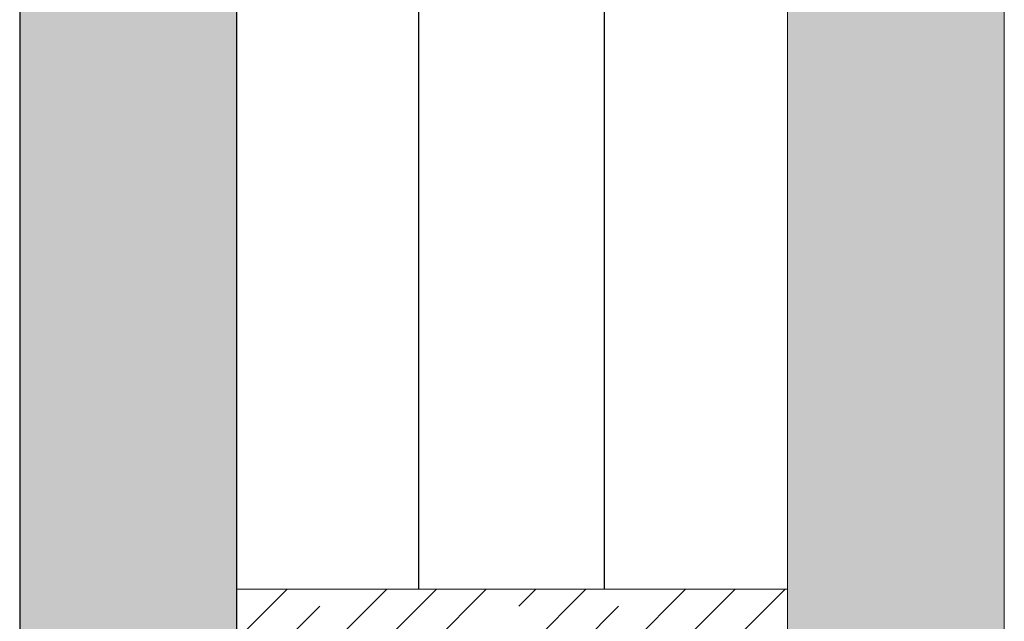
# Model space of a CAD drawing. Header units: millimetres. Extents: x -1722610 to 3896328, y -6858570 to -1329430.
# Tile 22 of 50: x 3103846 to 3105078, y -3469324 to -3468572. Entities that reach past the tile are written whole.
import ezdxf

# ---------------------------------------------------------------- set-up
doc = ezdxf.new("R2010")
doc.units = ezdxf.units.MM
doc.layers.get('0').update_dxf_attribs({"lineweight": 5})
doc.layers.add('.', color=7, linetype='Continuous', lineweight=15)

msp = doc.modelspace()

# ---------------------------------------------------------------- hatches: boundary and pattern name
at = {"layer": '.'}
h = msp.add_hatch(dxfattribs=at)
h.set_pattern_fill('AR-CONC', color=256, scale=1.35587)
h.set_pattern_definition([(50, (3022017.65, -3432713.51), (247.0187, -21.61133), [25.8293, -284.1225]), (355, (3022017.65, -3432713.51), (-47.7855, 259.0482), [20.66346, -227.2988]), (100.45144, (3022038.23, -3432715.31), (199.2332, 237.4369), [21.95155, -241.4672]), (46.1842, (3022017.65, -3432644.63), (367.5479, -57.0039), [38.744, -426.1838]), (96.63556, (3022048.28, -3432649.4), (321.8891, 335.4776), [32.9273, -362.2011]), (351.18415, (3022017.65, -3432644.63), (321.8891, 335.4776), [30.9951, -340.9467]), (21, (3022052.09, -3432661.85), (205.5694, -138.6583), [25.8293, -284.1225]), (326, (3022052.1, -3432661.85), (83.7955, 249.7349), [20.66346, -227.298]), (71.45144, (3022069.22, -3432673.4), (289.3649, 111.0766), [21.95155, -241.4668]), (37.5, (3022017.65, -3432713.51), (4.18774, 114.64563), [0, -224.5429, 0, -230.74194, 0, -228.159]), (7.5, (3022017.65, -3432713.51), (90.59877, 135.83182), [0, -131.55734, 0, -219.37704, 0, -86.95871]), (327.5, (3021940.85, -3432713.51), (183.8432, -7.76743), [0, -86.09774, 0, -268.62494, 0, -356.44463]), (317.5, (3021906.41, -3432713.51), (200.8439, 34.475), [0, -111.92706, 0, -178.3945, 0, -253.12735])])
h.paths.add_polyline_path([(3105078.2034, -3464838.0274), (3104807.0294, -3464838.0274), (3104807.0294, -3472896.5169), (3105078.2034, -3472896.5169)])
h.paths.add_polyline_path([(3104117.2125, -3464838.0274), (3103846.0386, -3464838.0274), (3103846.0386, -3472896.5169), (3104117.2125, -3472896.5169)])
at = {"lineweight": 25}
h = msp.add_hatch(dxfattribs=at)
h.set_pattern_fill('JIS_STN_1E', color=256, scale=88.131542)
h.set_pattern_definition([(45, (3031682.94, -3419388.69), (-62.31841, 62.31841), []), (45, (3031745.07, -3419388.69), (-62.31841, 62.31841), [88.13154, -44.06577])])
h.paths.add_polyline_path([(3104807.0294, -3469284.3119), (3104117.2125, -3469284.3119), (3104117.2125, -3470674.0544), (3104807.0294, -3470674.0544)])

# ---------------------------------------------------------------- linework, layer by layer
for points in [[(3104344.9492, -3462776.6722), (3104344.9492, -3469284.3119)], [(3104117.2125, -3463679.8424), (3104117.2125, -3472896.5169)], [(3104577.3762, -3463695.8605), (3104577.3762, -3469284.3119)], [(3103846.0386, -3464838.0274), (3103846.0386, -3472896.5169)]]:
    msp.add_lwpolyline(points, dxfattribs=at)
for points in [[(3104807.0294, -3463679.8424), (3104807.0294, -3472896.5169)], [(3105078.2034, -3464838.0274), (3105078.2034, -3472896.5169)], [(3104807.0294, -3469284.3119), (3104117.2125, -3469284.3119)]]:
    msp.add_lwpolyline(points)

doc.saveas('drawing.dxf')
